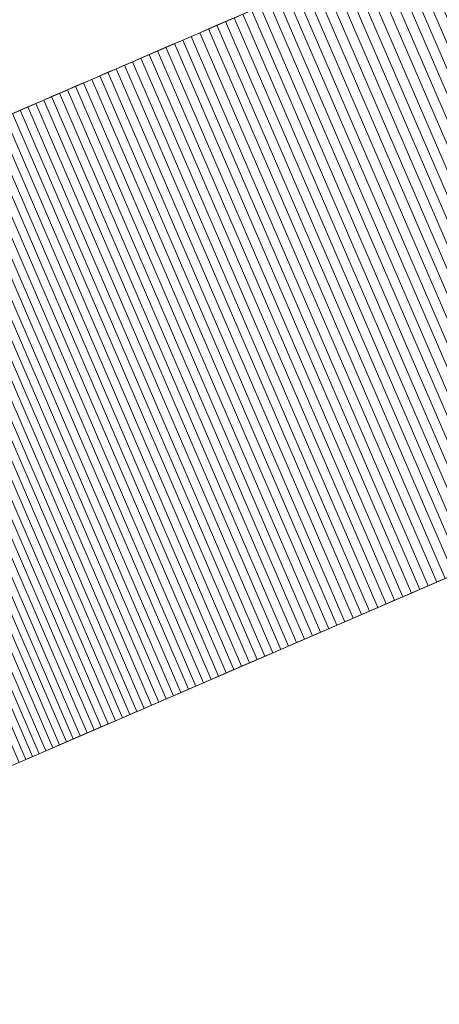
# Model space of a CAD drawing. Header units: centimetres. Extents: x -72 to 74, y -14 to 13.
# Tile 5 of 61: x -67.78 to -65.36, y -13.51 to -7.83. Entities that reach past the tile are written whole.
import ezdxf

# ---------------------------------------------------------------- set-up
doc = ezdxf.new("R2010")
doc.units = ezdxf.units.CM
doc.header["$LTSCALE"] = 2.54
doc.layers.add('Lucido design-1', color=7, linetype='Continuous')

# ---------------------------------------------------------------- blocks, each defined once
blk = doc.blocks.new('Gruppo-1')
at = {"color": 230, "linetype": 'Continuous', "lineweight": 9}
for points, invisible_edges in [([(-19.1811, 12.6131, 81.0804), (-19.1283, 12.6359, -57.895), (-72.3818, -10.3438, -57.895), (-19.1811, 12.6131, 81.0804)], 13), ([(-72.3818, -10.3438, 81.0804), (-52.9102, -1.9415, 109.0067), (-19.1811, 12.6131, 81.0804), (-72.3818, -10.3438, 81.0804)], 15), ([(-72.3818, -10.3438, -57.895), (-72.3818, -10.3438, 81.0804), (-19.1811, 12.6131, 81.0804), (-72.3818, -10.3438, -57.895)], 14), ([(-17.8142, 9.4454, 81.0804), (-17.7614, 9.4682, -57.895), (-71.0149, -13.5114, -57.895), (-17.8142, 9.4454, 81.0804)], 13), ([(-71.0149, -13.5114, 81.0804), (-51.5433, -5.1091, 109.0067), (-17.8142, 9.4454, 81.0804), (-71.0149, -13.5114, 81.0804)], 15), ([(-71.0149, -13.5114, -57.895), (-71.0149, -13.5114, 81.0804), (-17.8142, 9.4454, 81.0804), (-71.0149, -13.5114, -57.895)], 14), ([(-72.3818, -10.3438, 81.0804), (-68.1292, -8.5087, 96.8089), (-52.9102, -1.9415, 109.0067), (-72.3818, -10.3438, 81.0804)], 15), ([(-68.1292, -8.5087, 96.8089), (-61.0332, -5.4467, 104.8313), (-52.9102, -1.9415, 109.0067), (-68.1292, -8.5087, 96.8089)], 15), ([(-71.0149, -13.5114, 81.0804), (-66.7623, -11.6763, 96.8089), (-51.5433, -5.1091, 109.0067), (-71.0149, -13.5114, 81.0804)], 15), ([(-66.7623, -11.6763, 96.8089), (-59.6663, -8.6143, 104.8313), (-51.5433, -5.1091, 109.0067), (-66.7623, -11.6763, 96.8089)], 15), ([(-68.1292, -8.5087, 96.8089), (-65.7714, -7.4913, 100.2089), (-61.0332, -5.4467, 104.8313), (-68.1292, -8.5087, 96.8089)], 15), ([(-68.1292, -8.5087, 96.8089), (-67.1275, -8.0765, 98.382), (-65.7714, -7.4913, 100.2089), (-68.1292, -8.5087, 96.8089)], 15), ([(-67.1275, -8.0765, 98.382), (-66.6907, -7.8879, 99.0042), (-65.7714, -7.4913, 100.2089), (-67.1275, -8.0765, 98.382)], 15), ([(-66.6907, -7.8879, 99.0042), (-66.136, -7.6486, 99.7468), (-65.7714, -7.4913, 100.2089), (-66.6907, -7.8879, 99.0042)], 15), ([(-66.6907, -7.8879, 99.0042), (-66.3403, -7.7367, 99.4791), (-66.136, -7.6486, 99.7468), (-66.6907, -7.8879, 99.0042)], 15), ([(-66.6907, -7.8879, 99.0042), (-66.5416, -7.8236, 99.2087), (-66.3403, -7.7367, 99.4791), (-66.6907, -7.8879, 99.0042)], 15), ([(-66.6907, -7.8879, 99.0042), (-66.5915, -7.8451, 99.1407), (-66.5416, -7.8236, 99.2087), (-66.6907, -7.8879, 99.0042)], 13), ([(-67.1275, -8.0765, 98.382), (-66.9353, -7.9935, 98.6601), (-66.6907, -7.8879, 99.0042), (-67.1275, -8.0765, 98.382)], 15), ([(-66.9353, -7.9935, 98.6601), (-66.7891, -7.9304, 98.8671), (-66.6907, -7.8879, 99.0042), (-66.9353, -7.9935, 98.6601)], 15), ([(-66.7891, -7.9304, 98.8671), (-66.74, -7.9092, 98.9357), (-66.6907, -7.8879, 99.0042), (-66.7891, -7.9304, 98.8671)], 12), ([(-66.6907, -7.8879, 99.0042), (-66.6412, -7.8666, 99.0725), (-66.5915, -7.8451, 99.1407), (-66.6907, -7.8879, 99.0042)], 12), ([(-66.9353, -7.9935, 98.6601), (-66.838, -7.9515, 98.7982), (-66.7891, -7.9304, 98.8671), (-66.9353, -7.9935, 98.6601)], 13), ([(-67.1275, -8.0765, 98.382), (-67.0318, -8.0351, 98.5214), (-66.9353, -7.9935, 98.6601), (-67.1275, -8.0765, 98.382)], 15), ([(-67.0318, -8.0351, 98.5214), (-66.9836, -8.0144, 98.5908), (-66.9353, -7.9935, 98.6601), (-67.0318, -8.0351, 98.5214)], 12), ([(-66.9353, -7.9935, 98.6601), (-66.8867, -7.9726, 98.7293), (-66.838, -7.9515, 98.7982), (-66.9353, -7.9935, 98.6601)], 12), ([(-67.1275, -8.0765, 98.382), (-67.0798, -8.0558, 98.4518), (-67.0318, -8.0351, 98.5214), (-67.1275, -8.0765, 98.382)], 12), ([(-68.1292, -8.5087, 96.8089), (-67.776, -8.3563, 97.3892), (-67.1275, -8.0765, 98.382), (-68.1292, -8.5087, 96.8089)], 15), ([(-67.776, -8.3563, 97.3892), (-67.4102, -8.1984, 97.9602), (-67.1275, -8.0765, 98.382), (-67.776, -8.3563, 97.3892)], 15), ([(-67.4102, -8.1984, 97.9602), (-67.2697, -8.1378, 98.1718), (-67.1275, -8.0765, 98.382), (-67.4102, -8.1984, 97.9602)], 15), ([(-67.2697, -8.1378, 98.1718), (-67.2225, -8.1174, 98.242), (-67.1275, -8.0765, 98.382), (-67.2697, -8.1378, 98.1718)], 14), ([(-67.2225, -8.1174, 98.242), (-67.1751, -8.097, 98.3121), (-67.1275, -8.0765, 98.382), (-67.2225, -8.1174, 98.242)], 12), ([(-67.4102, -8.1984, 97.9602), (-67.3635, -8.1783, 98.0309), (-67.2697, -8.1378, 98.1718), (-67.4102, -8.1984, 97.9602)], 14), ([(-67.3635, -8.1783, 98.0309), (-67.3167, -8.1581, 98.1014), (-67.2697, -8.1378, 98.1718), (-67.3635, -8.1783, 98.0309)], 12), ([(-67.776, -8.3563, 97.3892), (-67.5488, -8.2583, 97.7472), (-67.4102, -8.1984, 97.9602), (-67.776, -8.3563, 97.3892)], 15), ([(-67.5488, -8.2583, 97.7472), (-67.5028, -8.2384, 97.8184), (-67.4102, -8.1984, 97.9602), (-67.5488, -8.2583, 97.7472)], 14), ([(-67.5028, -8.2384, 97.8184), (-67.4566, -8.2184, 97.8893), (-67.4102, -8.1984, 97.9602), (-67.5028, -8.2384, 97.8184)], 12), ([(-67.776, -8.3563, 97.3892), (-67.6857, -8.3173, 97.5329), (-67.5488, -8.2583, 97.7472), (-67.776, -8.3563, 97.3892)], 15), ([(-67.6857, -8.3173, 97.5329), (-67.6403, -8.2977, 97.6045), (-67.5488, -8.2583, 97.7472), (-67.6857, -8.3173, 97.5329)], 14), ([(-67.6403, -8.2977, 97.6045), (-67.5947, -8.278, 97.6759), (-67.5488, -8.2583, 97.7472), (-67.6403, -8.2977, 97.6045)], 12), ([(-67.776, -8.3563, 97.3892), (-67.731, -8.3369, 97.4611), (-67.6857, -8.3173, 97.5329), (-67.776, -8.3563, 97.3892)], 12), ([(-68.1292, -8.5087, 96.8089), (-67.91, -8.4141, 97.1727), (-67.776, -8.3563, 97.3892), (-68.1292, -8.5087, 96.8089)], 15), ([(-67.91, -8.4141, 97.1727), (-67.8209, -8.3756, 97.3172), (-67.776, -8.3563, 97.3892), (-67.91, -8.4141, 97.1727)], 13), ([(-66.7623, -11.6763, 96.8089), (-64.4045, -10.6589, 100.2089), (-59.6663, -8.6143, 104.8313), (-66.7623, -11.6763, 96.8089)], 15), ([(-66.7623, -11.6763, 96.8089), (-65.7607, -11.2441, 98.382), (-64.4045, -10.6589, 100.2089), (-66.7623, -11.6763, 96.8089)], 15), ([(-65.7607, -11.2441, 98.382), (-65.3238, -11.0556, 99.0042), (-64.4045, -10.6589, 100.2089), (-65.7607, -11.2441, 98.382)], 15), ([(-65.7607, -11.2441, 98.382), (-65.5684, -11.1612, 98.6601), (-65.3238, -11.0556, 99.0042), (-65.7607, -11.2441, 98.382)], 15), ([(-65.5684, -11.1612, 98.6601), (-65.4222, -11.0981, 98.8671), (-65.3238, -11.0556, 99.0042), (-65.5684, -11.1612, 98.6601)], 15), ([(-65.4222, -11.0981, 98.8671), (-65.3731, -11.0769, 98.9357), (-65.3238, -11.0556, 99.0042), (-65.4222, -11.0981, 98.8671)], 12), ([(-65.5684, -11.1612, 98.6601), (-65.4711, -11.1192, 98.7982), (-65.4222, -11.0981, 98.8671), (-65.5684, -11.1612, 98.6601)], 13), ([(-65.5684, -11.1612, 98.6601), (-65.5198, -11.1402, 98.7293), (-65.4711, -11.1192, 98.7982), (-65.5684, -11.1612, 98.6601)], 12), ([(-65.7607, -11.2441, 98.382), (-65.6649, -11.2028, 98.5214), (-65.5684, -11.1612, 98.6601), (-65.7607, -11.2441, 98.382)], 15), ([(-65.6649, -11.2028, 98.5214), (-65.6167, -11.182, 98.5908), (-65.5684, -11.1612, 98.6601), (-65.6649, -11.2028, 98.5214)], 12), ([(-65.7607, -11.2441, 98.382), (-65.7129, -11.2235, 98.4518), (-65.6649, -11.2028, 98.5214), (-65.7607, -11.2441, 98.382)], 12), ([(-66.7623, -11.6763, 96.8089), (-66.4091, -11.524, 97.3892), (-65.7607, -11.2441, 98.382), (-66.7623, -11.6763, 96.8089)], 15), ([(-66.4091, -11.524, 97.3892), (-66.0433, -11.3661, 97.9602), (-65.7607, -11.2441, 98.382), (-66.4091, -11.524, 97.3892)], 15), ([(-66.0433, -11.3661, 97.9602), (-65.9028, -11.3055, 98.1718), (-65.7607, -11.2441, 98.382), (-66.0433, -11.3661, 97.9602)], 15), ([(-65.9028, -11.3055, 98.1718), (-65.8556, -11.2851, 98.242), (-65.7607, -11.2441, 98.382), (-65.9028, -11.3055, 98.1718)], 14), ([(-65.8556, -11.2851, 98.242), (-65.8082, -11.2647, 98.3121), (-65.7607, -11.2441, 98.382), (-65.8556, -11.2851, 98.242)], 12), ([(-66.0433, -11.3661, 97.9602), (-65.9966, -11.346, 98.0309), (-65.9028, -11.3055, 98.1718), (-66.0433, -11.3661, 97.9602)], 14), ([(-65.9966, -11.346, 98.0309), (-65.9498, -11.3258, 98.1014), (-65.9028, -11.3055, 98.1718), (-65.9966, -11.346, 98.0309)], 12), ([(-66.4091, -11.524, 97.3892), (-66.1819, -11.4259, 97.7472), (-66.0433, -11.3661, 97.9602), (-66.4091, -11.524, 97.3892)], 15), ([(-66.1819, -11.4259, 97.7472), (-66.1359, -11.4061, 97.8184), (-66.0433, -11.3661, 97.9602), (-66.1819, -11.4259, 97.7472)], 14), ([(-66.1359, -11.4061, 97.8184), (-66.0897, -11.3861, 97.8893), (-66.0433, -11.3661, 97.9602), (-66.1359, -11.4061, 97.8184)], 12), ([(-66.4091, -11.524, 97.3892), (-66.3188, -11.485, 97.5329), (-66.1819, -11.4259, 97.7472), (-66.4091, -11.524, 97.3892)], 15), ([(-66.3188, -11.485, 97.5329), (-66.2734, -11.4654, 97.6045), (-66.1819, -11.4259, 97.7472), (-66.3188, -11.485, 97.5329)], 14), ([(-66.2734, -11.4654, 97.6045), (-66.2278, -11.4457, 97.6759), (-66.1819, -11.4259, 97.7472), (-66.2734, -11.4654, 97.6045)], 12), ([(-66.7623, -11.6763, 96.8089), (-66.5431, -11.5817, 97.1727), (-66.4091, -11.524, 97.3892), (-66.7623, -11.6763, 96.8089)], 15), ([(-66.5431, -11.5817, 97.1727), (-66.454, -11.5433, 97.3172), (-66.4091, -11.524, 97.3892), (-66.5431, -11.5817, 97.1727)], 13), ([(-66.4091, -11.524, 97.3892), (-66.3641, -11.5045, 97.4611), (-66.3188, -11.485, 97.5329), (-66.4091, -11.524, 97.3892)], 12), ([(-66.5431, -11.5817, 97.1727), (-66.4986, -11.5626, 97.245), (-66.454, -11.5433, 97.3172), (-66.5431, -11.5817, 97.1727)], 12), ([(-66.7623, -11.6763, 96.8089), (-66.6314, -11.6198, 97.0276), (-66.5431, -11.5817, 97.1727), (-66.7623, -11.6763, 96.8089)], 15), ([(-66.7623, -11.6763, 96.8089), (-66.6752, -11.6388, 96.9548), (-66.6314, -11.6198, 97.0276), (-66.7623, -11.6763, 96.8089)], 13), ([(-66.6314, -11.6198, 97.0276), (-66.5873, -11.6008, 97.1002), (-66.5431, -11.5817, 97.1727), (-66.6314, -11.6198, 97.0276)], 12), ([(-71.0149, -13.5114, 81.0804), (-69.6315, -12.9144, 90.3167), (-66.7623, -11.6763, 96.8089), (-71.0149, -13.5114, 81.0804)], 15), ([(-69.6315, -12.9144, 90.3167), (-68.189, -12.292, 94.0899), (-66.7623, -11.6763, 96.8089), (-69.6315, -12.9144, 90.3167)], 15), ([(-68.189, -12.292, 94.0899), (-67.3895, -11.947, 95.6965), (-66.7623, -11.6763, 96.8089), (-68.189, -12.292, 94.0899)], 15), ([(-67.3895, -11.947, 95.6965), (-67.0607, -11.8051, 96.2936), (-66.7623, -11.6763, 96.8089), (-67.3895, -11.947, 95.6965)], 15), ([(-67.0607, -11.8051, 96.2936), (-66.8914, -11.7321, 96.5889), (-66.7623, -11.6763, 96.8089), (-67.0607, -11.8051, 96.2936)], 15), ([(-66.8914, -11.7321, 96.5889), (-66.8486, -11.7136, 96.6624), (-66.7623, -11.6763, 96.8089), (-66.8914, -11.7321, 96.5889)], 14), ([(-66.8486, -11.7136, 96.6624), (-66.8055, -11.695, 96.7357), (-66.7623, -11.6763, 96.8089), (-66.8486, -11.7136, 96.6624)], 12), ([(-66.7623, -11.6763, 96.8089), (-66.7188, -11.6576, 96.8819), (-66.6752, -11.6388, 96.9548), (-66.7623, -11.6763, 96.8089)], 12), ([(-67.0607, -11.8051, 96.2936), (-66.9765, -11.7688, 96.4415), (-66.8914, -11.7321, 96.5889), (-67.0607, -11.8051, 96.2936)], 15), ([(-66.9765, -11.7688, 96.4415), (-66.934, -11.7505, 96.5153), (-66.8914, -11.7321, 96.5889), (-66.9765, -11.7688, 96.4415)], 12), ([(-67.3895, -11.947, 95.6965), (-67.2678, -11.8945, 95.9214), (-67.0607, -11.8051, 96.2936), (-67.3895, -11.947, 95.6965)], 15), ([(-67.2678, -11.8945, 95.9214), (-67.1856, -11.859, 96.0707), (-67.0607, -11.8051, 96.2936), (-67.2678, -11.8945, 95.9214)], 15), ([(-67.1856, -11.859, 96.0707), (-67.1025, -11.8232, 96.2194), (-67.0607, -11.8051, 96.2936), (-67.1856, -11.859, 96.0707)], 13), ([(-67.0607, -11.8051, 96.2936), (-67.0187, -11.787, 96.3676), (-66.9765, -11.7688, 96.4415), (-67.0607, -11.8051, 96.2936)], 12), ([(-67.2678, -11.8945, 95.9214), (-67.2268, -11.8768, 95.9961), (-67.1856, -11.859, 96.0707), (-67.2678, -11.8945, 95.9214)], 12), ([(-67.1856, -11.859, 96.0707), (-67.1442, -11.8411, 96.1451), (-67.1025, -11.8232, 96.2194), (-67.1856, -11.859, 96.0707)], 12), ([(-67.3895, -11.947, 95.6965), (-67.3491, -11.9296, 95.7716), (-67.2678, -11.8945, 95.9214), (-67.3895, -11.947, 95.6965)], 14), ([(-67.3491, -11.9296, 95.7716), (-67.3086, -11.9121, 95.8466), (-67.2678, -11.8945, 95.9214), (-67.3491, -11.9296, 95.7716)], 12), ([(-68.189, -12.292, 94.0899), (-67.7818, -12.1163, 94.9383), (-67.3895, -11.947, 95.6965), (-68.189, -12.292, 94.0899)], 15), ([(-67.7818, -12.1163, 94.9383), (-67.5883, -12.0328, 95.319), (-67.3895, -11.947, 95.6965), (-67.7818, -12.1163, 94.9383)], 15), ([(-67.5883, -12.0328, 95.319), (-67.5094, -11.9987, 95.4704), (-67.3895, -11.947, 95.6965), (-67.5883, -12.0328, 95.319)], 15), ([(-67.5094, -11.9987, 95.4704), (-67.4697, -11.9816, 95.5459), (-67.3895, -11.947, 95.6965), (-67.5094, -11.9987, 95.4704)], 14), ([(-67.4697, -11.9816, 95.5459), (-67.4297, -11.9643, 95.6213), (-67.3895, -11.947, 95.6965), (-67.4697, -11.9816, 95.5459)], 12), ([(-67.7818, -12.1163, 94.9383), (-67.7051, -12.0832, 95.091), (-67.5883, -12.0328, 95.319), (-67.7818, -12.1163, 94.9383)], 15), ([(-67.7051, -12.0832, 95.091), (-67.6663, -12.0665, 95.1671), (-67.5883, -12.0328, 95.319), (-67.7051, -12.0832, 95.091)], 14), ([(-67.6663, -12.0665, 95.1671), (-67.6274, -12.0497, 95.2431), (-67.5883, -12.0328, 95.319), (-67.6663, -12.0665, 95.1671)], 12), ([(-67.5883, -12.0328, 95.319), (-67.549, -12.0158, 95.3948), (-67.5094, -11.9987, 95.4704), (-67.5883, -12.0328, 95.319)], 12), ([(-67.7818, -12.1163, 94.9383), (-67.7436, -12.0998, 95.0147), (-67.7051, -12.0832, 95.091), (-67.7818, -12.1163, 94.9383)], 12)]:
    blk.add_3dface(points, dxfattribs=dict(at, invisible_edges=invisible_edges))
for points in [[(-72.3818, -10.3438, -57.895), (-71.0149, -13.5114, -57.895), (-17.7614, 9.4682, -57.895), (-19.1283, 12.6359, -57.895)], [(-65.3439, -7.3068, 100.7265), (-63.977, -10.4744, 100.7265), (-64.031, -10.4978, 100.6624), (-65.3979, -7.3301, 100.6624)], [(-65.5055, -7.3765, 100.5337), (-64.1386, -10.5442, 100.5337), (-64.1922, -10.5673, 100.4691), (-65.559, -7.3996, 100.4691)], [(-65.4518, -7.3534, 100.5982), (-64.0849, -10.521, 100.5982), (-64.1386, -10.5442, 100.5337), (-65.5055, -7.3765, 100.5337)], [(-65.3979, -7.3301, 100.6624), (-64.031, -10.4978, 100.6624), (-64.0849, -10.521, 100.5982), (-65.4518, -7.3534, 100.5982)], [(-65.6124, -7.4227, 100.4043), (-64.2455, -10.5903, 100.4043), (-64.2987, -10.6133, 100.3393), (-65.6656, -7.4456, 100.3393)], [(-65.559, -7.3996, 100.4691), (-64.1922, -10.5673, 100.4691), (-64.2455, -10.5903, 100.4043), (-65.6124, -7.4227, 100.4043)], [(-65.7714, -7.4913, 100.2089), (-64.4045, -10.6589, 100.2089), (-64.4571, -10.6816, 100.1434), (-65.824, -7.514, 100.1434)], [(-65.7186, -7.4685, 100.2742), (-64.3517, -10.6361, 100.2742), (-64.4045, -10.6589, 100.2089), (-65.7714, -7.4913, 100.2089)], [(-65.6656, -7.4456, 100.3393), (-64.2987, -10.6133, 100.3393), (-64.3517, -10.6361, 100.2742), (-65.7186, -7.4685, 100.2742)], [(-65.8764, -7.5366, 100.0777), (-64.5096, -10.7043, 100.0777), (-64.5618, -10.7268, 100.0119), (-65.9287, -7.5592, 100.0119)], [(-65.824, -7.514, 100.1434), (-64.4571, -10.6816, 100.1434), (-64.5096, -10.7043, 100.0777), (-65.8764, -7.5366, 100.0777)], [(-66.0327, -7.604, 99.8797), (-64.6658, -10.7717, 99.8797), (-64.7175, -10.794, 99.8133), (-66.0844, -7.6263, 99.8133)], [(-65.9808, -7.5816, 99.9459), (-64.6139, -10.7493, 99.9459), (-64.6658, -10.7717, 99.8797), (-66.0327, -7.604, 99.8797)], [(-65.9287, -7.5592, 100.0119), (-64.5618, -10.7268, 100.0119), (-64.6139, -10.7493, 99.9459), (-65.9808, -7.5816, 99.9459)], [(-66.136, -7.6486, 99.7468), (-64.7691, -10.8162, 99.7468), (-64.8204, -10.8384, 99.6801), (-66.1873, -7.6707, 99.6801)], [(-66.0844, -7.6263, 99.8133), (-64.7175, -10.794, 99.8133), (-64.7691, -10.8162, 99.7468), (-66.136, -7.6486, 99.7468)], [(-66.2895, -7.7148, 99.5463), (-64.9226, -10.8825, 99.5463), (-64.9734, -10.9044, 99.4791), (-66.3403, -7.7367, 99.4791)], [(-66.2385, -7.6928, 99.6133), (-64.8716, -10.8605, 99.6133), (-64.9226, -10.8825, 99.5463), (-66.2895, -7.7148, 99.5463)], [(-66.1873, -7.6707, 99.6801), (-64.8204, -10.8384, 99.6801), (-64.8716, -10.8605, 99.6133), (-66.2385, -7.6928, 99.6133)], [(-66.3909, -7.7586, 99.4117), (-65.024, -10.9263, 99.4117), (-65.0744, -10.948, 99.3442), (-66.4413, -7.7803, 99.3442)], [(-66.3403, -7.7367, 99.4791), (-64.9734, -10.9044, 99.4791), (-65.024, -10.9263, 99.4117), (-66.3909, -7.7586, 99.4117)], [(-66.5416, -7.8236, 99.2087), (-65.1747, -10.9913, 99.2087), (-65.2246, -11.0128, 99.1407), (-66.5915, -7.8451, 99.1407)], [(-66.4916, -7.802, 99.2766), (-65.1247, -10.9697, 99.2766), (-65.1747, -10.9913, 99.2087), (-66.5416, -7.8236, 99.2087)], [(-66.4413, -7.7803, 99.3442), (-65.0744, -10.948, 99.3442), (-65.1247, -10.9697, 99.2766), (-66.4916, -7.802, 99.2766)], [(-66.6907, -7.8879, 99.0042), (-65.3238, -11.0556, 99.0042), (-65.3731, -11.0769, 98.9357), (-66.74, -7.9092, 98.9357)], [(-66.6412, -7.8666, 99.0725), (-65.2743, -11.0342, 99.0725), (-65.3238, -11.0556, 99.0042), (-66.6907, -7.8879, 99.0042)], [(-66.5915, -7.8451, 99.1407), (-65.2246, -11.0128, 99.1407), (-65.2743, -11.0342, 99.0725), (-66.6412, -7.8666, 99.0725)], [(-66.7891, -7.9304, 98.8671), (-65.4222, -11.0981, 98.8671), (-65.4711, -11.1192, 98.7982), (-66.838, -7.9515, 98.7982)], [(-66.74, -7.9092, 98.9357), (-65.3731, -11.0769, 98.9357), (-65.4222, -11.0981, 98.8671), (-66.7891, -7.9304, 98.8671)], [(-66.9353, -7.9935, 98.6601), (-65.5684, -11.1612, 98.6601), (-65.6167, -11.182, 98.5908), (-66.9836, -8.0144, 98.5908)], [(-66.8867, -7.9726, 98.7293), (-65.5198, -11.1402, 98.7293), (-65.5684, -11.1612, 98.6601), (-66.9353, -7.9935, 98.6601)], [(-66.838, -7.9515, 98.7982), (-65.4711, -11.1192, 98.7982), (-65.5198, -11.1402, 98.7293), (-66.8867, -7.9726, 98.7293)], [(-67.0798, -8.0558, 98.4518), (-65.7129, -11.2235, 98.4518), (-65.7607, -11.2441, 98.382), (-67.1275, -8.0765, 98.382)], [(-67.0318, -8.0351, 98.5214), (-65.6649, -11.2028, 98.5214), (-65.7129, -11.2235, 98.4518), (-67.0798, -8.0558, 98.4518)], [(-66.9836, -8.0144, 98.5908), (-65.6167, -11.182, 98.5908), (-65.6649, -11.2028, 98.5214), (-67.0318, -8.0351, 98.5214)], [(-67.2225, -8.1174, 98.242), (-65.8556, -11.2851, 98.242), (-65.9028, -11.3055, 98.1718), (-67.2697, -8.1378, 98.1718)], [(-67.1751, -8.097, 98.3121), (-65.8082, -11.2647, 98.3121), (-65.8556, -11.2851, 98.242), (-67.2225, -8.1174, 98.242)], [(-67.1275, -8.0765, 98.382), (-65.7607, -11.2441, 98.382), (-65.8082, -11.2647, 98.3121), (-67.1751, -8.097, 98.3121)], [(-67.3167, -8.1581, 98.1014), (-65.9498, -11.3258, 98.1014), (-65.9966, -11.346, 98.0309), (-67.3635, -8.1783, 98.0309)], [(-67.2697, -8.1378, 98.1718), (-65.9028, -11.3055, 98.1718), (-65.9498, -11.3258, 98.1014), (-67.3167, -8.1581, 98.1014)], [(-67.4566, -8.2184, 97.8893), (-66.0897, -11.3861, 97.8893), (-66.1359, -11.4061, 97.8184), (-67.5028, -8.2384, 97.8184)], [(-67.4102, -8.1984, 97.9602), (-66.0433, -11.3661, 97.9602), (-66.0897, -11.3861, 97.8893), (-67.4566, -8.2184, 97.8893)], [(-67.3635, -8.1783, 98.0309), (-65.9966, -11.346, 98.0309), (-66.0433, -11.3661, 97.9602), (-67.4102, -8.1984, 97.9602)], [(-67.5947, -8.278, 97.6759), (-66.2278, -11.4457, 97.6759), (-66.2734, -11.4654, 97.6045), (-67.6403, -8.2977, 97.6045)], [(-67.5488, -8.2583, 97.7472), (-66.1819, -11.4259, 97.7472), (-66.2278, -11.4457, 97.6759), (-67.5947, -8.278, 97.6759)], [(-67.5028, -8.2384, 97.8184), (-66.1359, -11.4061, 97.8184), (-66.1819, -11.4259, 97.7472), (-67.5488, -8.2583, 97.7472)], [(-67.731, -8.3369, 97.4611), (-66.3641, -11.5045, 97.4611), (-66.4091, -11.524, 97.3892), (-67.776, -8.3563, 97.3892)], [(-67.6857, -8.3173, 97.5329), (-66.3188, -11.485, 97.5329), (-66.3641, -11.5045, 97.4611), (-67.731, -8.3369, 97.4611)], [(-67.6403, -8.2977, 97.6045), (-66.2734, -11.4654, 97.6045), (-66.3188, -11.485, 97.5329), (-67.6857, -8.3173, 97.5329)], [(-67.8655, -8.3949, 97.245), (-66.4986, -11.5626, 97.245), (-66.5431, -11.5817, 97.1727), (-67.91, -8.4141, 97.1727)], [(-67.8209, -8.3756, 97.3172), (-66.454, -11.5433, 97.3172), (-66.4986, -11.5626, 97.245), (-67.8655, -8.3949, 97.245)], [(-67.776, -8.3563, 97.3892), (-66.4091, -11.524, 97.3892), (-66.454, -11.5433, 97.3172), (-67.8209, -8.3756, 97.3172)], [(-67.9982, -8.4522, 97.0276), (-66.6314, -11.6198, 97.0276), (-66.6752, -11.6388, 96.9548), (-68.0421, -8.4711, 96.9548)], [(-67.9542, -8.4332, 97.1002), (-66.5873, -11.6008, 97.1002), (-66.6314, -11.6198, 97.0276), (-67.9982, -8.4522, 97.0276)], [(-67.91, -8.4141, 97.1727), (-66.5431, -11.5817, 97.1727), (-66.5873, -11.6008, 97.1002), (-67.9542, -8.4332, 97.1002)], [(-68.1292, -8.5087, 96.8089), (-66.7623, -11.6763, 96.8089), (-66.8055, -11.695, 96.7357), (-68.1724, -8.5273, 96.7357)], [(-68.0857, -8.4899, 96.8819), (-66.7188, -11.6576, 96.8819), (-66.7623, -11.6763, 96.8089), (-68.1292, -8.5087, 96.8089)], [(-68.0421, -8.4711, 96.9548), (-66.6752, -11.6388, 96.9548), (-66.7188, -11.6576, 96.8819), (-68.0857, -8.4899, 96.8819)], [(-68.2583, -8.5644, 96.5889), (-66.8914, -11.7321, 96.5889), (-66.934, -11.7505, 96.5153), (-68.3009, -8.5828, 96.5153)], [(-68.2155, -8.5459, 96.6624), (-66.8486, -11.7136, 96.6624), (-66.8914, -11.7321, 96.5889), (-68.2583, -8.5644, 96.5889)], [(-68.1724, -8.5273, 96.7357), (-66.8055, -11.695, 96.7357), (-66.8486, -11.7136, 96.6624), (-68.2155, -8.5459, 96.6624)], [(-68.3856, -8.6193, 96.3676), (-67.0187, -11.787, 96.3676), (-67.0607, -11.8051, 96.2936), (-68.4276, -8.6375, 96.2936)], [(-68.3434, -8.6011, 96.4415), (-66.9765, -11.7688, 96.4415), (-67.0187, -11.787, 96.3676), (-68.3856, -8.6193, 96.3676)], [(-68.3009, -8.5828, 96.5153), (-66.934, -11.7505, 96.5153), (-66.9765, -11.7688, 96.4415), (-68.3434, -8.6011, 96.4415)], [(-68.511, -8.6735, 96.1451), (-67.1442, -11.8411, 96.1451), (-67.1856, -11.859, 96.0707), (-68.5525, -8.6913, 96.0707)], [(-68.4694, -8.6555, 96.2194), (-67.1025, -11.8232, 96.2194), (-67.1442, -11.8411, 96.1451), (-68.511, -8.6735, 96.1451)], [(-68.4276, -8.6375, 96.2936), (-67.0607, -11.8051, 96.2936), (-67.1025, -11.8232, 96.2194), (-68.4694, -8.6555, 96.2194)], [(-68.6347, -8.7268, 95.9214), (-67.2678, -11.8945, 95.9214), (-67.3086, -11.9121, 95.8466), (-68.6755, -8.7444, 95.8466)], [(-68.5937, -8.7091, 95.9961), (-67.2268, -11.8768, 95.9961), (-67.2678, -11.8945, 95.9214), (-68.6347, -8.7268, 95.9214)], [(-68.5525, -8.6913, 96.0707), (-67.1856, -11.859, 96.0707), (-67.2268, -11.8768, 95.9961), (-68.5937, -8.7091, 95.9961)], [(-68.7966, -8.7967, 95.6213), (-67.4297, -11.9643, 95.6213), (-67.4697, -11.9816, 95.5459), (-68.8365, -8.8139, 95.5459)], [(-68.7564, -8.7793, 95.6965), (-67.3895, -11.947, 95.6965), (-67.4297, -11.9643, 95.6213), (-68.7966, -8.7967, 95.6213)], [(-68.716, -8.7619, 95.7716), (-67.3491, -11.9296, 95.7716), (-67.3895, -11.947, 95.6965), (-68.7564, -8.7793, 95.6965)], [(-68.6755, -8.7444, 95.8466), (-67.3086, -11.9121, 95.8466), (-67.3491, -11.9296, 95.7716), (-68.716, -8.7619, 95.7716)], [(-68.9159, -8.8481, 95.3948), (-67.549, -12.0158, 95.3948), (-67.5883, -12.0328, 95.319), (-68.9552, -8.8651, 95.319)], [(-68.8763, -8.8311, 95.4704), (-67.5094, -11.9987, 95.4704), (-67.549, -12.0158, 95.3948), (-68.9159, -8.8481, 95.3948)], [(-68.8365, -8.8139, 95.5459), (-67.4697, -11.9816, 95.5459), (-67.5094, -11.9987, 95.4704), (-68.8763, -8.8311, 95.4704)], [(-69.0332, -8.8988, 95.1671), (-67.6663, -12.0665, 95.1671), (-67.7051, -12.0832, 95.091), (-69.0719, -8.9155, 95.091)], [(-68.9943, -8.882, 95.2431), (-67.6274, -12.0497, 95.2431), (-67.6663, -12.0665, 95.1671), (-69.0332, -8.8988, 95.1671)], [(-68.9552, -8.8651, 95.319), (-67.5883, -12.0328, 95.319), (-67.6274, -12.0497, 95.2431), (-68.9943, -8.882, 95.2431)], [(-69.1104, -8.9321, 95.0147), (-67.7436, -12.0998, 95.0147), (-67.7818, -12.1163, 94.9383), (-69.1487, -8.9486, 94.9383)], [(-69.0719, -8.9155, 95.091), (-67.7051, -12.0832, 95.091), (-67.7436, -12.0998, 95.0147), (-69.1104, -8.9321, 95.0147)]]:
    blk.add_3dface(points, dxfattribs=at)
blk = doc.blocks.new('Gruppo-3-1')
at = {"color": 230}
blk.add_blockref('Gruppo-1', (0, 0), dxfattribs=at)

msp = doc.modelspace()

# ---------------------------------------------------------------- block references
at = {"layer": 'Lucido design-1', "color": 230, "true_color": 0xff0066}
msp.add_blockref('Gruppo-3-1', (0, 0), dxfattribs=at)

doc.saveas('drawing.dxf')
